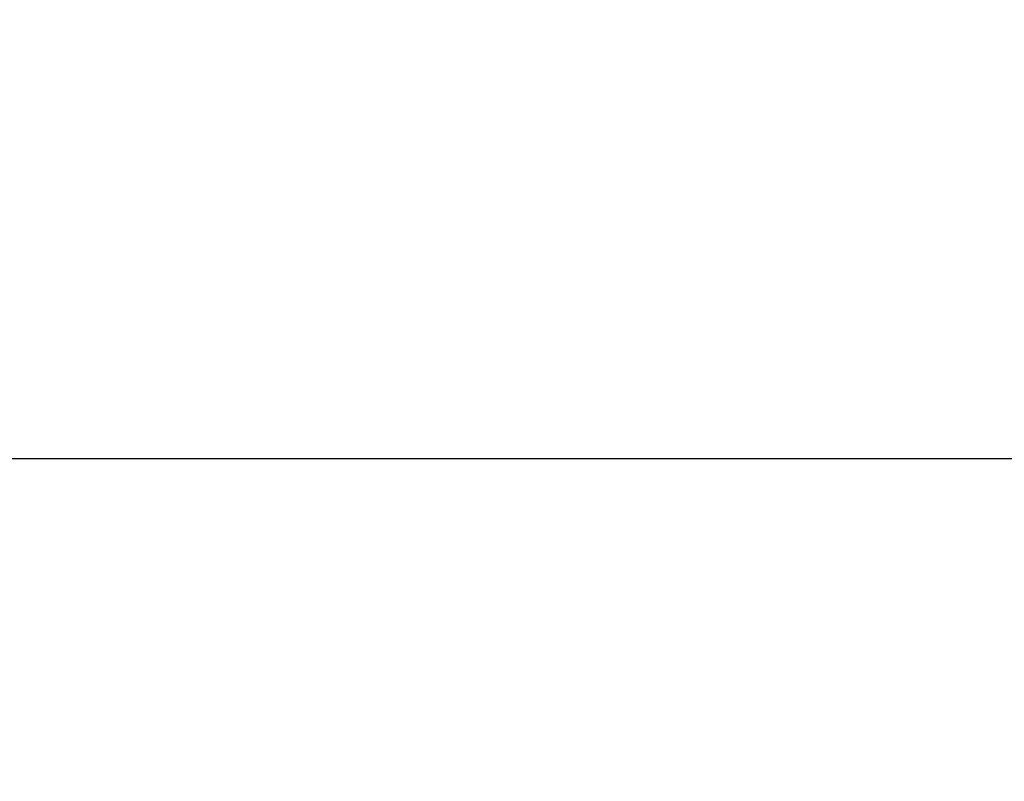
# Model space of a CAD drawing. Header units: inches. Extents: x -9715 to 27308, y -24775 to -3453.
# Tile 109 of 196: x 6769.77 to 6770.89, y -21053.651 to -21052.785. Entities that reach past the tile are written whole.
import ezdxf

# ---------------------------------------------------------------- set-up
doc = ezdxf.new("R2010")
doc.units = ezdxf.units.IN
doc.header["$MEASUREMENT"] = 0
doc.layers.add('S-SECT-SHPS', color=3, linetype='Continuous', lineweight=25)
doc.layers.add('S-WALL-CONC', color=2, linetype='Continuous')

# ---------------------------------------------------------------- blocks, each defined once
blk = doc.blocks.new('W8x58')
at = {"layer": 'S-SECT-SHPS'}
blk.add_line((-3.75, 7.9375), (-0.875, 7.9375), dxfattribs=at)

msp = doc.modelspace()

# ---------------------------------------------------------------- linework, layer by layer
at = {"layer": 'S-WALL-CONC'}
msp.add_open_spline([(6622.43391, -21101.53585, 41.66667), (6625.59104, -21100.22034, 41.66667), (6624.56946, -21087.65417, 41.66667), (6610.87514, -21088.54706, 41.66667), (6613.45463, -21078.22013, 41.66667), (6610.06554, -21069.55251, 41.66667), (6615.43454, -21060.22538, 41.66667), (6606.78504, -21044.79247, 41.66667), (6643.94051, -21042.23395, 41.66667), (6673.62401, -21064.12053, 41.66667), (6714.43528, -21017.53878, 41.66667), (6756.61333, -21029.1247, 41.66667), (6770.71892, -21020.52513, 41.66667)], degree=3, knots=[0, 0, 0, 0, 10.2607169, 21.6008448, 27.6139602, 36.512223, 49.3414081, 55.5685652, 82.2500543, 113.5536247, 169.3609523, 222.9125652, 222.9125652, 222.9125652, 222.9125652], dxfattribs=at)

# ---------------------------------------------------------------- block references
at = {"layer": 'S-SECT-SHPS'}
msp.add_blockref('W8x58', (6772.90735, -21061.22135, 41.66667), dxfattribs=at)

doc.saveas('drawing.dxf')
